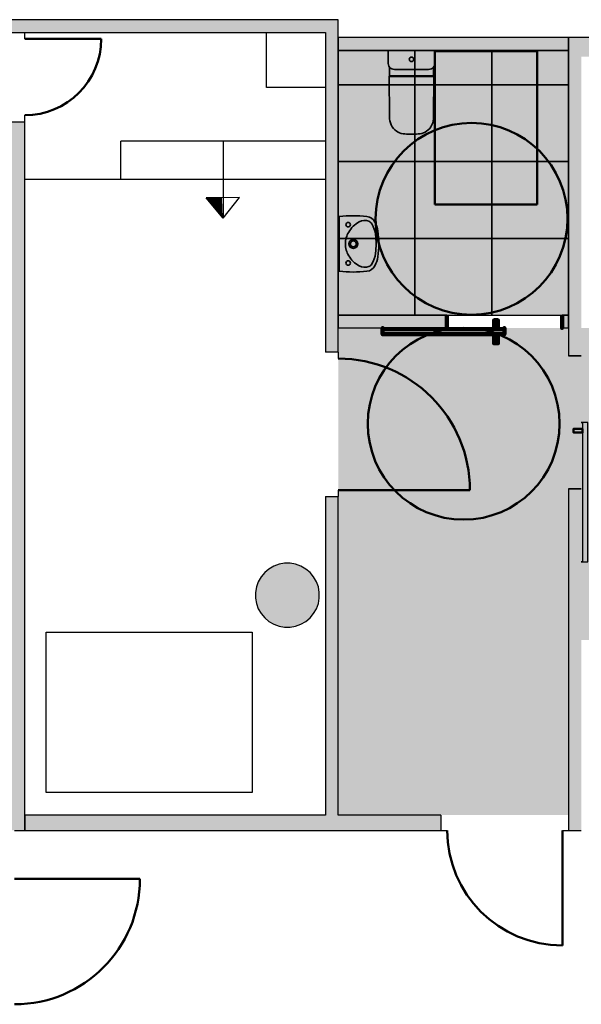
# Model space of a CAD drawing. Header units: metres. Extents: x -1 to 441, y -6 to 42.
# Tile 9 of 15: x 398.97 to 403.36, y 20.66 to 28.36. Entities that reach past the tile are written whole.
import ezdxf

# ---------------------------------------------------------------- set-up
doc = ezdxf.new("R2010")
doc.units = ezdxf.units.M
doc.linetypes.add('CONTINUA', pattern=[0])
doc.linetypes.add('VERDECKT', pattern=[9.525, 6.35, -3.175])
for name, color, linetype, lineweight in [('3D PB MURS', 7, 'CONTINUA', 25), ('3D PB MURS NOUS', 7, 'CONTINUA', 25), ('3D PB PILAR', 7, 'CONTINUA', 25), ('PB ESCALES 2D', 7, 'CONTINUA', 25), ('PB FALS SOSTRE', 7, 'CONTINUA', 25), ('PB MOBLES', 7, 'CONTINUA', 25)]:
    doc.layers.add(name, color=color, linetype=linetype, lineweight=lineweight)

# ---------------------------------------------------------------- blocks, each defined once
blk = doc.blocks.new('_CLOSEDFILLED')
at = {"color": 0, "linetype": 'ByBlock', "lineweight": -2}
blk.add_solid([(-1, 0), (0, 0), (-1, 0)], dxfattribs=at)
blk = doc.blocks.new('OBJETO_COMPLEJO_3')
at = {"layer": '3D PB MURS NOUS', "lineweight": 35, "transparency": 33554687}
for p, q in [((401.8474, 28.1148), (401.847, 28.0277)), ((402.2118, 28.0277), (402.2114, 28.1148)), ((401.8566, 27.9891), (401.8571, 27.9196)), ((402.2017, 27.9196), (402.2022, 27.9891)), ((401.8543, 27.9174), (401.8572, 27.603)), ((402.2015, 27.603), (402.2044, 27.9174)), ((402.0183, 27.4656), (402.0294, 27.4657)), ((402.0294, 27.4657), (402.0404, 27.4656))]:
    blk.add_line(p, q, dxfattribs=at)
blk.add_lwpolyline([(402.2054, 28.1208), (402.0294, 28.1208), (402.0294, 28.1208), (402.0294, 28.1208), (401.8534, 28.1208)], dxfattribs=at)
for centre, radius, start, end in [((401.8534, 28.1148), 0.006, 89.99561, 179.68676), ((402.2054, 28.1148), 0.006, 0.31324, 90.00439), ((401.9084, 28.0224), 0.0616, 175.08681, 212.73157), ((402.1504, 28.0224), 0.0616, 327.26843, 4.91319), ((401.8559, 27.9174), 0.00159, 101.7955, 180.40038), ((401.8554, 27.9236), 0.00468, 272.13904, 282.10428), ((401.8559, 27.9204), 0.0014, 291.50426, 325.5038), ((402.2029, 27.9204), 0.0014, 214.4962, 248.49574), ((402.2033, 27.9236), 0.00468, 257.89572, 267.86096), ((402.2028, 27.9174), 0.00159, 359.59962, 78.2045), ((402.009, 27.5991), 0.1518, 178.53727, 203.58904), ((402.0498, 27.5991), 0.1518, 336.41096, 1.46273), ((401.9849, 27.5918), 0.1269, 204.90768, 234.87939), ((402.0738, 27.5918), 0.1269, 305.12061, 335.09232), ((401.979, 27.5867), 0.1193, 235.8185, 262.36676), ((402.0105, 27.8527), 0.3872, 262.96615, 271.14976), ((402.0482, 27.8527), 0.3872, 268.85024, 277.03385), ((402.0798, 27.5867), 0.1193, 277.63324, 304.1815)]:
    blk.add_arc(centre, radius, start, end, dxfattribs=at)

msp = doc.modelspace()

# ---------------------------------------------------------------- hatches: boundary and pattern name
at = {"layer": '3D PB MURS', "linetype": 'CONTINUA', "lineweight": 18, "true_color": 0xa0a0a0, "transparency": 33554687}
for points in [[(400.7564, 28.3608), (391.6997, 28.3608), (391.6997, 28.2608), (400.7564, 28.2608)], [(401.4564, 28.3608), (400.7564, 28.3608), (400.7564, 28.2608), (401.4564, 28.2608)], [(401.4564, 25.7607), (401.4564, 28.2608), (401.3564, 28.2608), (401.3564, 25.7607)], [(405.8664, 28.2208), (403.2564, 28.2208), (403.2564, 28.0708), (405.8664, 28.0708)], [(403.3564, 25.7308), (403.3564, 28.0708), (403.2564, 28.0708), (403.2564, 25.7308)], [(399.0064, 22.0208), (399.0064, 27.5632), (398.8264, 27.5632), (398.8264, 22.0208)], [(403.3564, 22.1408), (403.3564, 24.6917), (403.2564, 24.6917), (403.2564, 22.1408)], [(401.3564, 22.1408), (401.4564, 22.1408), (401.4564, 24.6308), (401.3564, 24.6308)], [(399.0064, 22.0208), (402.2587, 22.0208), (402.2587, 22.1408), (399.0064, 22.1408)], [(403.2586, 22.1408), (403.2586, 22.0208), (403.3564, 22.0208), (403.3564, 22.1408)]]:
    msp.add_hatch(color=253, dxfattribs=at).paths.add_polyline_path(points)
at = {"layer": '3D PB MURS NOUS', "linetype": 'CONTINUA', "lineweight": 18, "transparency": 33554687}
for color, points in [(220, [(403.2564, 28.2208), (401.4564, 28.2208), (401.4564, 28.1208), (403.2564, 28.1208)]), (2, [(401.4564, 25.9508), (402.3041, 25.9508), (402.3041, 26.0508), (401.4564, 26.0508)]), (2, [(403.2564, 26.0508), (403.2058, 26.0508), (403.2058, 25.9508), (403.2564, 25.9508)])]:
    msp.add_hatch(color=color, dxfattribs=at).paths.add_polyline_path(points)
at = {"layer": '3D PB PILAR', "linetype": 'CONTINUA', "lineweight": 18, "transparency": 33554687}
msp.add_hatch(color=9, dxfattribs=at).paths.add_polyline_path([(401.0806, 24.1094), (401.0369, 24.1094), (400.9939, 24.1018), (400.9528, 24.0868), (400.915, 24.065), (400.8815, 24.0369), (400.8535, 24.0034), (400.8316, 23.9656), (400.8167, 23.9245), (400.8091, 23.8815), (400.8091, 23.8378), (400.8167, 23.7948), (400.8316, 23.7538), (400.8535, 23.7159), (400.8815, 23.6825), (400.915, 23.6544), (400.9528, 23.6325), (400.9939, 23.6176), (401.0369, 23.61), (401.0806, 23.61), (401.1236, 23.6176), (401.1647, 23.6325), (401.2025, 23.6544), (401.236, 23.6825), (401.2641, 23.7159), (401.2859, 23.7538), (401.3009, 23.7948), (401.3085, 23.8378), (401.3085, 23.8815), (401.3009, 23.9245), (401.2859, 23.9656), (401.2641, 24.0034), (401.236, 24.0369), (401.2025, 24.065), (401.1647, 24.0868), (401.1236, 24.1018)])
at = {"layer": 'PB FALS SOSTRE', "transparency": 33554559}
h = msp.add_hatch(color=256, dxfattribs=at)
h.set_gradient(color1=(138, 240, 240), color2=(138, 240, 240), one_color=1)
h.paths.add_polyline_path([(401.4564, 28.1208), (401.4564, 26.0508), (403.2564, 26.0508), (403.2564, 28.1208)], flags=0)
at = {"layer": 'PB FALS SOSTRE', "linetype": 'CONTINUA', "lineweight": 25, "transparency": 33554559}
h = msp.add_hatch(color=7, dxfattribs=at)
h.set_gradient(color1=(240, 190, 130), color2=(240, 190, 130), one_color=1)
h.paths.add_polyline_path([(403.2564, 25.9508), (401.4567, 25.9508), (401.4564, 22.1408), (403.2564, 22.1408), (403.2564, 24.6917), (403.3564, 24.6917), (403.3564, 24.6708), (403.3569, 23.6496), (403.3569, 23.5108), (404.3564, 23.5108), (404.3564, 24.3496), (404.3761, 24.3496), (410.3364, 24.3496), (410.3364, 24.3708), (410.4264, 24.3708), (410.4264, 24.8996), (410.4264, 24.9008), (410.8264, 24.9008), (410.8264, 24.3712), (415.7764, 24.3712), (415.7764, 25.8908), (415.777, 25.8908), (415.777, 25.9508), (410.8306, 25.9508), (410.8306, 25.9896), (410.8269, 25.9896), (410.827, 25.8496), (410.677, 25.8496), (410.677, 25.9496), (409.8269, 25.9496), (409.8269, 25.9508), (409.0269, 25.9508), (409.0269, 25.9496), (404.7164, 25.9508), (403.3564, 25.9508), (403.3564, 25.7308), (403.2564, 25.7308)], flags=0)

# ---------------------------------------------------------------- linework, layer by layer
at = {"layer": '3D PB MURS', "color": 7, "linetype": 'CONTINUA', "lineweight": 25, "transparency": 33554687}
for p, q in [((400.7564, 28.3608), (391.6997, 28.3608)), ((401.4564, 28.3608), (400.7564, 28.3608)), ((401.4564, 28.2639), (401.4564, 28.3608)), ((398.8264, 28.2608), (399.0064, 28.2608)), ((399.0064, 28.2608), (400.7564, 28.2608)), ((399.0064, 28.2108), (399.0064, 28.2608)), ((400.7564, 28.2608), (401.3564, 28.2608)), ((401.3564, 28.2608), (401.3564, 25.7607)), ((401.4564, 28.2608), (401.4564, 28.2639)), ((401.4564, 25.7607), (401.4564, 28.2608)), ((405.8664, 28.2208), (403.2564, 28.2208)), ((403.2564, 28.2208), (403.2564, 28.0982)), ((403.2564, 28.0982), (403.2564, 28.0708)), ((403.2564, 28.0708), (403.2564, 25.7308)), ((399.0064, 27.5632), (399.0064, 27.6132)), ((398.8264, 27.5632), (399.0064, 27.5632)), ((399.0064, 22.1408), (399.0064, 27.5632)), ((401.4564, 25.7607), (401.3564, 25.7607)), ((401.4564, 25.7607), (401.4564, 25.7107)), ((403.3564, 25.7308), (403.2564, 25.7308)), ((401.4564, 24.6808), (401.4564, 24.6308)), ((403.2564, 24.6917), (403.3564, 24.6917)), ((403.2564, 24.6917), (403.2564, 22.1408)), ((401.3564, 24.6308), (401.4564, 24.6308)), ((401.3564, 24.6308), (401.3564, 22.1408)), ((401.4564, 22.1408), (401.4564, 24.6308)), ((401.3564, 22.1408), (399.0064, 22.1408)), ((399.0064, 22.1408), (399.0064, 22.0208)), ((399.0064, 22.0208), (399.0064, 22.1408)), ((402.2587, 22.1408), (401.4564, 22.1408)), ((402.2587, 22.1408), (402.2587, 22.0208)), ((403.2586, 22.1408), (403.2564, 22.1408)), ((403.2564, 22.1408), (403.2586, 22.1408)), ((403.2586, 22.042), (403.2586, 22.1408)), ((403.2586, 22.0208), (403.2586, 22.042)), ((398.9264, 22.0208), (399.0064, 22.0208)), ((399.0064, 22.0208), (402.2587, 22.0208)), ((402.2587, 22.0208), (402.3087, 22.0208)), ((403.2086, 22.0208), (403.2586, 22.0208)), ((403.2586, 22.0208), (403.3564, 22.0208))]:
    msp.add_line(p, q, dxfattribs=at)
at = {"layer": '3D PB MURS', "color": 202, "linetype": 'CONTINUA', "lineweight": 50, "transparency": 33554687}
for p, q in [((399.0064, 28.2108), (399.6041, 28.2108)), ((401.4564, 24.6808), (402.4863, 24.6808)), ((403.2086, 22.0208), (403.2086, 21.1209)), ((398.9264, 21.6408), (399.9064, 21.6408))]:
    msp.add_line(p, q, dxfattribs=at)
at = {"layer": '3D PB MURS', "color": 7, "linetype": 'CONTINUA', "lineweight": 25, "transparency": 33554687}
for points in [[(403.2564, 25.7308), (403.3064, 25.7308), (403.3564, 25.7308), (403.3064, 25.7308), (403.2564, 25.7308)], [(403.3664, 25.2113), (403.3664, 24.1222), (403.3564, 24.1222), (403.4064, 24.1222), (403.4064, 25.2113), (403.3564, 25.2113), (403.3664, 25.2113)], [(403.2564, 24.6917), (403.3064, 24.6917), (403.3564, 24.6917), (403.3064, 24.6917), (403.2564, 24.6917)]]:
    msp.add_lwpolyline(points, close=True, dxfattribs=at)
at = {"layer": '3D PB MURS', "color": 202, "linetype": 'CONTINUA', "lineweight": 50, "transparency": 33554687}
msp.add_lwpolyline([(403.3664, 25.1613), (403.3664, 25.1313), (403.2964, 25.1313), (403.2964, 25.1613), (403.3664, 25.1613)], close=True, dxfattribs=at)
for centre, radius, start, end in [((399.0064, 28.2108), 0.5976, 270, 0), ((401.4564, 24.6808), 1.0299, 0, 90), ((398.9264, 21.6408), 0.98, 270, 0)]:
    msp.add_arc(centre, radius, start, end, dxfattribs=at)
msp.add_ellipse((403.2086, 22.0208), major_axis=(0.8999, 0), ratio=1, start_param=3.141593, end_param=4.712389, dxfattribs=at)
at = {"layer": '3D PB MURS NOUS', "color": 7, "linetype": 'CONTINUA', "lineweight": 25, "transparency": 33554687}
for p, q in [((403.2564, 28.2208), (401.4564, 28.2208)), ((401.4564, 28.2208), (401.4564, 28.1208)), ((403.2564, 28.1208), (403.2564, 28.2208)), ((401.4564, 28.1208), (403.2564, 28.1208)), ((402.3041, 26.0508), (401.4564, 26.0508)), ((401.4564, 26.0508), (401.4564, 25.9508)), ((402.3041, 26.0508), (402.3041, 25.9508)), ((403.2058, 25.9508), (403.2058, 26.0508)), ((403.2564, 26.0508), (403.2058, 26.0508)), ((403.2564, 25.9508), (403.2564, 26.0508)), ((401.4564, 25.9508), (402.3041, 25.9508)), ((403.2058, 25.9508), (403.2564, 25.9508))]:
    msp.add_line(p, q, dxfattribs=at)
at = {"layer": '3D PB MURS NOUS', "lineweight": 35, "transparency": 33554687}
for p, q in [((401.8964, 27.9724), (402.0294, 27.9712)), ((402.1623, 27.9724), (402.0294, 27.9712)), ((401.8543, 27.9174), (401.8547, 27.917)), ((401.8547, 27.917), (402.2041, 27.917)), ((401.8576, 27.9205), (401.8576, 27.9215)), ((401.8591, 27.923), (401.9056, 27.923)), ((401.9066, 27.922), (401.9066, 27.919)), ((401.9066, 27.919), (401.9074, 27.919)), ((401.9074, 27.919), (401.9074, 27.923)), ((401.9074, 27.923), (401.9314, 27.923)), ((401.9314, 27.923), (401.9314, 27.9219)), ((401.9327, 27.9212), (402.0294, 27.9212)), ((402.1261, 27.9212), (402.0294, 27.9212)), ((402.1514, 27.923), (402.1274, 27.923)), ((402.1274, 27.923), (402.1274, 27.9219)), ((402.1514, 27.919), (402.1514, 27.923)), ((402.1522, 27.919), (402.1514, 27.919)), ((402.1522, 27.922), (402.1522, 27.919)), ((402.1997, 27.923), (402.1532, 27.923)), ((402.2012, 27.9205), (402.2012, 27.9215)), ((402.2041, 27.917), (402.2044, 27.9174))]:
    msp.add_line(p, q, dxfattribs=at)
at = {"layer": '3D PB MURS NOUS', "color": 2, "linetype": 'CONTINUA', "lineweight": 35, "transparency": 33554687}
for q in [(401.4646, 26.8206), (401.4646, 26.3946)]:
    msp.add_line((401.4646, 26.6076), q, dxfattribs=at)
at = {"layer": '3D PB MURS NOUS', "color": 240, "linetype": 'CONTINUA', "lineweight": 140, "transparency": 33554687}
for points in [[(402.3041, 26.0508), (402.3041, 26.0008), (402.3041, 25.9508), (402.3041, 26.0008), (402.3041, 26.0508)], [(403.2058, 26.0508), (403.2058, 26.0008), (403.2058, 25.9508), (403.2058, 26.0008), (403.2058, 26.0508)], [(402.755, 25.9408), (401.8033, 25.9408), (401.8033, 25.9508), (401.8033, 25.9008), (402.755, 25.9008), (402.755, 25.9508), (402.755, 25.9408)], [(402.705, 25.9408), (402.675, 25.9408), (402.675, 26.0108), (402.705, 26.0108), (402.705, 25.9408)], [(402.705, 25.9008), (402.675, 25.9008), (402.675, 25.8308), (402.705, 25.8308), (402.705, 25.9008)]]:
    msp.add_lwpolyline(points, close=True, dxfattribs=at)
at = {"layer": '3D PB MURS NOUS', "lineweight": 35, "transparency": 33554687}
msp.add_circle((402.0294, 28.0508), 0.0175, dxfattribs=at)
at = {"layer": '3D PB MURS NOUS', "color": 2, "linetype": 'CONTINUA', "lineweight": 35, "transparency": 33554687}
for centre in [(401.5346, 26.7576), (401.5346, 26.4576)]:
    msp.add_circle(centre, 0.0175, dxfattribs=at)
at = {"layer": '3D PB MURS NOUS', "lineweight": 35, "transparency": 33554687}
for centre, radius, start, end in [((401.8928, 28.0197), 0.0475, 220.18925, 274.38316), ((402.1659, 28.0197), 0.0475, 265.61684, 319.81075), ((401.8542, 27.9218), 0.0036, 321.95009, 338.95584), ((401.86, 27.9206), 0.00253, 110.26023, 159.8307), ((401.9056, 27.922), 0.001, 0.22845, 89.99795), ((401.9325, 27.9226), 0.00136, 211.39669, 275.86824), ((402.1262, 27.9226), 0.00136, 264.13176, 328.60331), ((402.1532, 27.922), 0.001, 90.00205, 179.77155), ((402.1988, 27.9206), 0.00253, 20.1693, 69.73977), ((402.2045, 27.9218), 0.0036, 201.04416, 218.04991)]:
    msp.add_arc(centre, radius, start, end, dxfattribs=at)
at = {"layer": '3D PB MURS NOUS', "color": 2, "linetype": 'CONTINUA', "lineweight": 35, "transparency": 33554687}
for centre, radius, start, end in [((401.5791, 25.8885), 0.9391, 83.81537, 97.00007), ((401.6716, 26.7426), 0.08, 26.62038, 83.81537), ((401.7269, 26.587), 0.22, 119.15286, 149.11608), ((401.6636, 26.7006), 0.09, 68.46434, 119.15286), ((401.6766, 26.7385), 0.05, 30.22483, 66.37528), ((401.5297, 26.6529), 0.22, 7.29489, 30.22483), ((401.5196, 26.6664), 0.25, 9.67602, 26.62038), ((401.6926, 26.6076), 0.18, 149.11608, 180), ((401.5746, 26.6076), 0.035, 0, 180), ((401.1756, 26.6076), 0.577, 0, 7.29489), ((401.1746, 26.6076), 0.6, 360, 9.67602), ((401.6926, 26.6076), 0.18, 180, 210.88392), ((401.5746, 26.6076), 0.035, 180, 0), ((401.5746, 26.6076), 0.023, 0, 180), ((401.5746, 26.6076), 0.023, 180, 0), ((401.1756, 26.6076), 0.577, 352.70511, 0), ((401.1746, 26.6076), 0.6, 350.32398, 0), ((401.7269, 26.6281), 0.22, 210.88392, 240.84714), ((401.5297, 26.5622), 0.22, 329.77517, 352.70511), ((401.5196, 26.5487), 0.25, 333.37962, 350.32398), ((401.6636, 26.5146), 0.09, 240.84714, 291.53566), ((401.6716, 26.4726), 0.08, 276.18463, 333.37962), ((401.6766, 26.4766), 0.05, 293.62472, 329.77517), ((401.5791, 27.3266), 0.9391, 262.99993, 276.18463)]:
    msp.add_arc(centre, radius, start, end, dxfattribs=at)
at = {"layer": '3D PB PILAR', "color": 7, "linetype": 'CONTINUA', "lineweight": 25, "transparency": 33554687}
for p, q in [((400.9939, 24.1018), (400.9528, 24.0868)), ((401.0369, 24.1094), (400.9939, 24.1018)), ((401.0806, 24.1094), (401.0369, 24.1094)), ((401.1236, 24.1018), (401.0806, 24.1094)), ((401.1647, 24.0868), (401.1236, 24.1018)), ((400.8815, 24.0369), (400.8535, 24.0034)), ((400.915, 24.065), (400.8815, 24.0369)), ((400.9528, 24.0868), (400.915, 24.065)), ((401.2025, 24.065), (401.1647, 24.0868)), ((401.236, 24.0369), (401.2025, 24.065)), ((401.2641, 24.0034), (401.236, 24.0369)), ((400.8316, 23.9656), (400.8167, 23.9245)), ((400.8535, 24.0034), (400.8316, 23.9656)), ((401.2859, 23.9656), (401.2641, 24.0034)), ((401.3009, 23.9245), (401.2859, 23.9656)), ((400.8167, 23.9245), (400.8091, 23.8815)), ((400.8091, 23.8815), (400.8091, 23.8378)), ((401.3085, 23.8815), (401.3009, 23.9245)), ((401.3085, 23.8378), (401.3085, 23.8815)), ((400.8091, 23.8378), (400.8167, 23.7948)), ((400.8167, 23.7948), (400.8316, 23.7538)), ((401.2859, 23.7538), (401.3009, 23.7948)), ((401.3009, 23.7948), (401.3085, 23.8378)), ((400.8316, 23.7538), (400.8535, 23.7159)), ((401.2641, 23.7159), (401.2859, 23.7538)), ((400.8535, 23.7159), (400.8815, 23.6825)), ((400.8815, 23.6825), (400.915, 23.6544)), ((400.915, 23.6544), (400.9528, 23.6325)), ((401.1647, 23.6325), (401.2025, 23.6544)), ((401.2025, 23.6544), (401.236, 23.6825)), ((401.236, 23.6825), (401.2641, 23.7159)), ((400.9528, 23.6325), (400.9939, 23.6176)), ((400.9939, 23.6176), (401.0369, 23.61)), ((401.0369, 23.61), (401.0806, 23.61)), ((401.0806, 23.61), (401.1236, 23.6176)), ((401.1236, 23.6176), (401.1647, 23.6325))]:
    msp.add_line(p, q, dxfattribs=at)
at = {"layer": 'PB ESCALES 2D', "color": 7, "linetype": 'CONTINUA', "lineweight": 25, "transparency": 33554687}
for p, q in [((400.8964, 27.8308), (400.8964, 28.2608)), ((401.3564, 27.8308), (400.8964, 27.8308)), ((401.3564, 27.4108), (399.7564, 27.4108)), ((399.7564, 27.1108), (399.7564, 27.4108)), ((400.5564, 27.4108), (400.5564, 26.8089)), ((401.3564, 27.1108), (399.0064, 27.1108)), ((400.6852, 26.9704), (400.4253, 26.9684)), ((400.5564, 26.8089), (400.4253, 26.9684)), ((400.5564, 26.8089), (400.6852, 26.9704)), ((399.1739, 23.5706), (400.7848, 23.5706)), ((399.1739, 22.3168), (399.1739, 23.5706)), ((400.7848, 23.5706), (400.7848, 22.3168)), ((400.7848, 22.3168), (399.1739, 22.3168))]:
    msp.add_line(p, q, dxfattribs=at)
for radius, start, end in [(8.2493, 181.24922, 181.30162), (8.2393, 181.25022, 181.39032), (8.2293, 181.25122, 181.47943), (8.2193, 181.25223, 181.56892), (8.2093, 181.25323, 181.65881), (8.1993, 181.25424, 181.74911), (8.1893, 181.25525, 181.83981), (8.1793, 181.25627, 181.93092), (8.1693, 181.25728, 182.02245), (8.1593, 181.2583, 182.11439), (8.1493, 181.25933, 182.20675), (8.1393, 181.26035, 182.29954)]:
    msp.add_arc((408.6787, 27.1483), radius, start, end, dxfattribs=at)
at = {"layer": 'PB FALS SOSTRE', "color": 7, "linetype": 'CONTINUA', "lineweight": 25, "transparency": 33554687}
msp.add_line((403.2564, 28.1189), (403.2564, 26.0508), dxfattribs=at)
for points in [[(401.4564, 27.8508), (402.0564, 27.8508), (402.0564, 28.1208), (401.4564, 28.1208), (401.4564, 27.8508)], [(402.0564, 27.8508), (402.6564, 27.8508), (402.6564, 28.1208), (402.0564, 28.1208), (402.0564, 27.8508)], [(402.6564, 27.8508), (403.2564, 27.8508), (403.2564, 28.1208), (402.6564, 28.1208), (402.6564, 27.8508)], [(401.4564, 27.2508), (402.0564, 27.2508), (402.0564, 27.8508), (401.4564, 27.8508), (401.4564, 27.2508)], [(402.0564, 27.2508), (402.6564, 27.2508), (402.6564, 27.8508), (402.0564, 27.8508), (402.0564, 27.2508)], [(402.6564, 27.2508), (403.2564, 27.2508), (403.2564, 27.8508), (402.6564, 27.8508), (402.6564, 27.2508)], [(401.4564, 26.6508), (402.0564, 26.6508), (402.0564, 27.2508), (401.4564, 27.2508), (401.4564, 26.6508)], [(402.0564, 26.6508), (402.6564, 26.6508), (402.6564, 27.2508), (402.0564, 27.2508), (402.0564, 26.6508)], [(402.6564, 26.6508), (403.2564, 26.6508), (403.2564, 27.2508), (402.6564, 27.2508), (402.6564, 26.6508)], [(401.4564, 26.0508), (402.0564, 26.0508), (402.0564, 26.6508), (401.4564, 26.6508), (401.4564, 26.0508)], [(402.0564, 26.0508), (402.6564, 26.0508), (402.6564, 26.6508), (402.0564, 26.6508), (402.0564, 26.0508)], [(402.6564, 26.0508), (403.2564, 26.0508), (403.2564, 26.6508), (402.6564, 26.6508), (402.6564, 26.0508)]]:
    msp.add_lwpolyline(points, close=True, dxfattribs=at)
at = {"layer": 'PB MOBLES', "color": 202, "linetype": 'VERDECKT', "lineweight": 50, "transparency": 33554687}
msp.add_lwpolyline([(403.0114, 26.9148), (403.0114, 28.1148), (402.2114, 28.1148), (402.2114, 26.9148), (403.0114, 26.9148)], close=True, dxfattribs=at)
for centre in [(402.4987, 26.8038), (402.4369, 25.2012)]:
    msp.add_circle(centre, 0.75, dxfattribs=at)

# ---------------------------------------------------------------- block references
at = {"layer": '3D PB MURS NOUS', "lineweight": 35, "transparency": 33554687}
msp.add_blockref('OBJETO_COMPLEJO_3', (0, 0), dxfattribs=at)
at = {"layer": '3D PB PILAR', "color": 7, "linetype": 'CONTINUA', "lineweight": 25, "transparency": 33554687, "xscale": 0.0002666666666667, "yscale": 0.0002666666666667, "zscale": 0.0002666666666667}
msp.add_blockref('_CLOSEDFILLED', (401.0588, 23.8597), dxfattribs=at)

doc.saveas('drawing.dxf')
